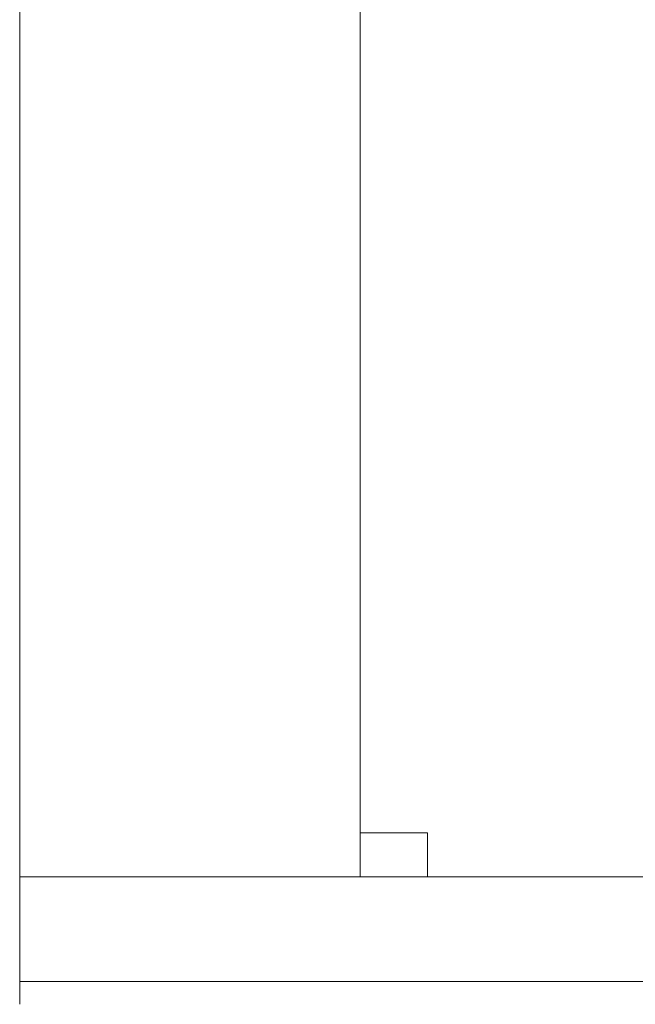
# Model space of a CAD drawing. Header units: millimetres. Extents: x 53056 to 116131, y -669674 to -625124.
# Tile 214 of 256: x 65939 to 66054, y -634524 to -634341. Entities that reach past the tile are written whole.
import ezdxf

# ---------------------------------------------------------------- set-up
doc = ezdxf.new("R2010")
doc.units = ezdxf.units.MM
doc.header["$MEASUREMENT"] = 0
doc.linetypes.add('DGN Style 1', pattern=[536.199087, 0.892178, -535.306909])
doc.layers.add('Side Cradle Tower', color=7, linetype='Continuous', lineweight=0)

# ---------------------------------------------------------------- blocks, each defined once
blk = doc.blocks.new('*U55')
at = {"layer": 'Side Cradle Tower', "color": 7, "linetype": 'Continuous', "lineweight": 0}
for p, q in [((-18654.64, 13168.39), (-18654.64, 12898.98)), ((-18591.14, 12898.98), (-18591.14, 13168.39)), ((-18591.14, 12907.2), (-18578.58, 12907.2)), ((-18578.58, 12907.2), (-18578.58, 12898.98)), ((-18654.64, 12898.98), (-18305.05, 12898.98)), ((-18654.64, 12879.44), (-18305.05, 12879.44))]:
    blk.add_line(p, q, dxfattribs=at)
at = {"layer": 'Side Cradle Tower', "color": 7, "linetype": 'Continuous', "lineweight": 0, "flags": 128}
blk.add_lwpolyline([(-18654.64, 12875.2), (-18654.64, 12879.44), (-18654.64, 12898.98)], dxfattribs=at)

msp = doc.modelspace()

# ---------------------------------------------------------------- block references
at = {"color": 7, "linetype": 'DGN Style 1', "lineweight": 0}
msp.add_blockref('*U55', (84593.95, -647399.35), dxfattribs=at)

doc.saveas('drawing.dxf')
